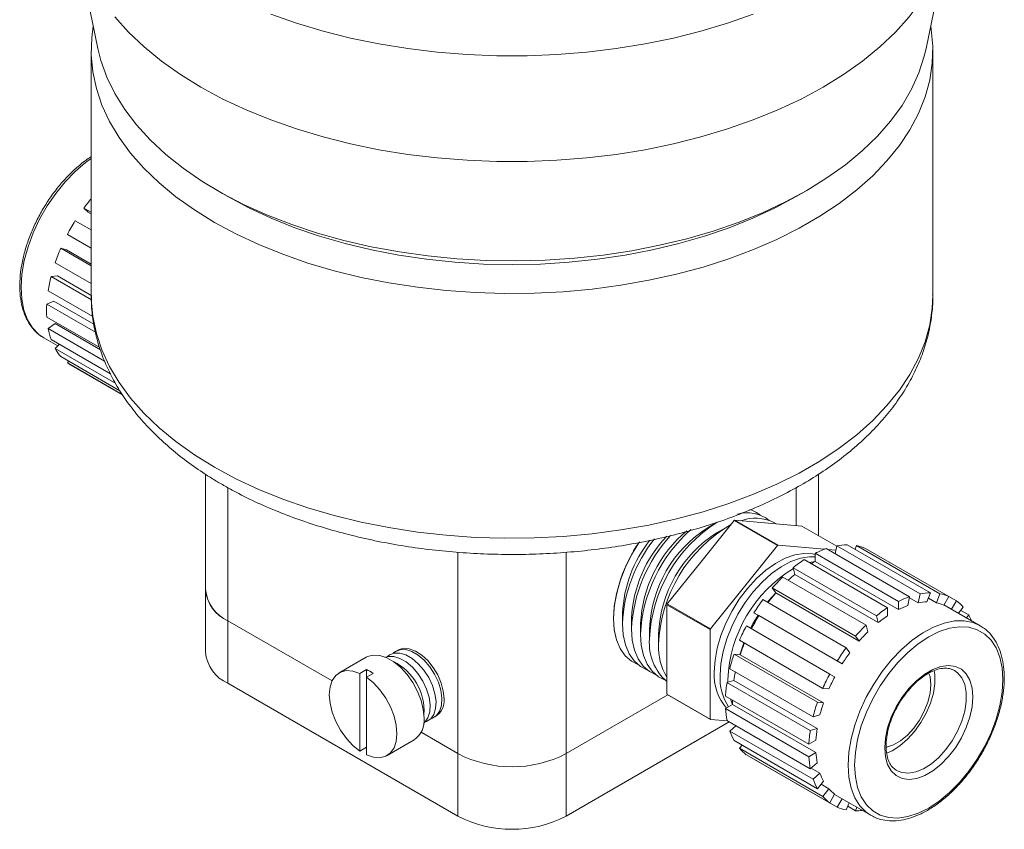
# Model space of a CAD drawing. Header units: inches. Extents: x 0.68 to 7.34, y 1.39 to 10.51.
# Tile 3 of 4: x 4.85 to 6.99, y 5.41 to 7.17. Entities that reach past the tile are written whole.
import ezdxf

# ---------------------------------------------------------------- set-up
doc = ezdxf.new("R2010")
doc.units = ezdxf.units.IN
doc.header["$MEASUREMENT"] = 0

msp = doc.modelspace()

# ---------------------------------------------------------------- linework, layer by layer
at = {"color": 7, "linetype": 'Continuous', "lineweight": 15}
for p, q in [((4.9705, 7.3479), (5.0202, 7.106)), ((6.8242, 7.106), (6.8739, 7.3479)), ((5.0055, 7.1016), (5.0055, 6.5684)), ((6.8389, 6.5684), (6.8389, 7.1016)), ((5.2798, 6.797), (5.3034, 6.7834)), ((6.541, 6.7834), (6.5646, 6.797)), ((4.9897, 6.7585), (5.0055, 6.7493)), ((4.9897, 6.7585), (4.9991, 6.7498)), ((5.0055, 6.7461), (4.9991, 6.7498)), ((5.0055, 6.7112), (4.971, 6.7311)), ((4.9537, 6.701), (5.0055, 6.6711)), ((5.0055, 6.633), (4.9393, 6.6712)), ((4.9515, 6.6674), (4.9393, 6.6712)), ((5.0055, 6.6362), (4.9515, 6.6674)), ((4.9271, 6.6396), (5.0055, 6.5943)), ((4.9323, 6.6106), (4.9181, 6.6092)), ((5.0062, 6.5584), (4.9181, 6.6092)), ((5.0071, 6.5674), (4.9323, 6.6106)), ((4.9118, 6.5782), (5.009, 6.5221)), ((4.9239, 6.5559), (4.9087, 6.5494)), ((5.015, 6.4881), (4.9087, 6.5494)), ((5.0111, 6.5056), (4.9239, 6.5559)), ((4.9087, 6.5211), (5.0242, 6.4545)), ((4.9271, 6.507), (4.9118, 6.4959)), ((5.0257, 6.4501), (4.9271, 6.507)), ((5.0348, 6.4249), (4.9118, 6.4959)), ((4.9023, 6.4758), (4.9328, 6.4582)), ((4.9182, 6.4723), (5.0473, 6.3977)), ((4.9362, 6.4618), (4.9273, 6.4523)), ((5.0591, 6.3762), (4.9273, 6.4523)), ((4.9395, 6.4349), (5.068, 6.3607)), ((4.9563, 6.4252), (4.9539, 6.4216)), ((5.0731, 6.3528), (4.9539, 6.4216)), ((4.9622, 6.4162), (5.0739, 6.3517)), ((5.2547, 6.1789), (5.2547, 5.9274)), ((6.5897, 6.0448), (6.5897, 6.1787)), ((6.3333, 5.9872), (6.4062, 6.0779)), ((6.3689, 6.0744), (6.3493, 6.063)), ((6.4062, 6.0779), (6.5005, 6.0235)), ((6.4076, 6.0787), (6.5019, 6.0243)), ((6.4806, 6.0722), (6.4076, 6.0787)), ((6.5535, 6.0657), (6.4806, 6.0722)), ((6.4974, 6.0707), (6.4928, 6.0734)), ((6.3886, 6.0631), (6.369, 6.0517)), ((6.6294, 6.0219), (6.5535, 6.0657)), ((6.5005, 6.0235), (6.3546, 5.842)), ((6.5019, 6.0243), (6.6026, 6.0153)), ((6.5825, 6.0065), (6.764, 5.9017)), ((6.5825, 5.9887), (6.5825, 6.0065)), ((6.7883, 5.912), (6.6068, 6.0168)), ((6.6107, 6.0146), (6.6276, 6.0131)), ((6.6261, 6.0057), (6.6296, 6.0229)), ((6.6296, 6.0229), (6.8111, 5.9181)), ((6.8338, 5.9204), (6.6523, 6.0252)), ((6.6695, 6.0152), (6.6727, 6.0233)), ((6.6727, 6.0233), (6.8542, 5.9186)), ((6.8736, 5.9126), (6.6921, 6.0173)), ((6.2603, 5.8964), (6.3333, 5.9872)), ((6.7404, 5.8881), (6.5589, 5.9929)), ((6.5696, 5.9867), (6.5825, 5.989)), ((6.5825, 5.9887), (6.764, 5.884)), ((6.5346, 5.9751), (6.7161, 5.8704)), ((6.5386, 5.9603), (6.5346, 5.9751)), ((6.6934, 5.8502), (6.5119, 5.9549)), ((6.5386, 5.9603), (6.7201, 5.8555)), ((5.2547, 5.9274), (5.2547, 5.7914)), ((6.4892, 5.931), (6.6707, 5.8263)), ((6.4969, 5.9201), (6.4892, 5.931)), ((6.4969, 5.9201), (6.6784, 5.8153)), ((6.8338, 5.9204), (6.8261, 5.9006)), ((6.6503, 5.8009), (6.4688, 5.9056)), ((6.764, 5.884), (6.764, 5.9017)), ((6.7883, 5.912), (6.7844, 5.8926)), ((6.7879, 5.9098), (6.8071, 5.8987)), ((6.8071, 5.8987), (6.8111, 5.9181)), ((6.8292, 5.9087), (6.8465, 5.8988)), ((6.8465, 5.8988), (6.8542, 5.9186)), ((6.8736, 5.9126), (6.8628, 5.8937)), ((6.8736, 5.9126), (6.8903, 5.9029)), ((6.8797, 5.8846), (6.8903, 5.9029)), ((6.2596, 5.8946), (6.3539, 5.8402)), ((6.2596, 5.7973), (6.2596, 5.8946)), ((6.3546, 5.842), (6.2603, 5.8964)), ((6.4493, 5.8772), (6.6308, 5.7724)), ((6.4602, 5.8709), (6.4493, 5.8772)), ((6.7404, 5.8881), (6.7404, 5.8704)), ((6.9421, 5.8486), (6.8631, 5.8943)), ((6.9052, 5.8891), (6.8947, 5.876)), ((6.8997, 5.8823), (6.917, 5.8723)), ((5.3035, 5.8594), (5.5302, 5.7285)), ((5.3035, 5.8594), (5.3035, 5.7233)), ((6.1628, 5.8759), (6.1628, 5.8532)), ((6.1824, 5.8646), (6.1824, 5.8419)), ((6.4602, 5.8709), (6.6417, 5.7661)), ((6.7201, 5.8555), (6.7161, 5.8704)), ((6.912, 5.866), (6.917, 5.8723)), ((6.202, 5.8532), (6.202, 5.8306)), ((6.2217, 5.8419), (6.2217, 5.8192)), ((6.3539, 5.8402), (6.3539, 5.6456)), ((6.6142, 5.7435), (6.4327, 5.8483)), ((6.6934, 5.8502), (6.6973, 5.8353)), ((6.2413, 5.8306), (6.2413, 5.8079)), ((6.4177, 5.8172), (6.5992, 5.7124)), ((6.6784, 5.8153), (6.6707, 5.8263)), ((6.2596, 5.7), (6.2596, 5.7973)), ((6.6503, 5.8009), (6.658, 5.7899)), ((5.6048, 5.7803), (5.5459, 5.7463)), ((6.5874, 5.6821), (6.406, 5.7868)), ((6.406, 5.7868), (6.4192, 5.7856)), ((6.4192, 5.7856), (6.6007, 5.6809)), ((6.6417, 5.7661), (6.6308, 5.7724)), ((5.5907, 5.7449), (5.6053, 5.7534)), ((5.6053, 5.7534), (5.6053, 5.7365)), ((6.3966, 5.7552), (6.5781, 5.6505)), ((6.8858, 5.7512), (6.8818, 5.7532)), ((5.5907, 5.7449), (5.5907, 5.5757)), ((5.6053, 5.7365), (5.6199, 5.7449)), ((5.6053, 5.7365), (5.6053, 5.5672)), ((6.3905, 5.7254), (6.4053, 5.7294)), ((6.3924, 5.7259), (6.3923, 5.7311)), ((6.4053, 5.7294), (6.5868, 5.6246)), ((6.6142, 5.7435), (6.625, 5.7373)), ((5.3035, 5.7233), (5.8043, 5.4342)), ((6.572, 5.6207), (6.3905, 5.7254)), ((6.6125, 5.7112), (6.5992, 5.7124)), ((6.04, 5.5703), (6.2617, 5.6982)), ((6.3539, 5.6456), (6.2596, 5.7)), ((6.2603, 5.6991), (6.3546, 5.6446)), ((6.3873, 5.6955), (6.5688, 5.5907)), ((6.3873, 5.6683), (6.4026, 5.6772)), ((6.5688, 5.5635), (6.3873, 5.6683)), ((6.4026, 5.6772), (6.5841, 5.5724)), ((6.5874, 5.6821), (6.6007, 5.6809)), ((6.3546, 5.6446), (6.3918, 5.6413)), ((6.3905, 5.6421), (6.572, 5.5373)), ((6.5929, 5.6544), (6.5781, 5.6505)), ((6.04, 5.4342), (6.3953, 5.6393)), ((6.3966, 5.6193), (6.4097, 5.6309)), ((6.5781, 5.5145), (6.3966, 5.6193)), ((6.572, 5.6207), (6.5868, 5.6246)), ((5.6501, 5.5659), (5.709, 5.5999)), ((5.7242, 5.6166), (5.8043, 5.5703)), ((6.406, 5.5985), (6.5874, 5.4938)), ((6.5841, 5.5996), (6.5688, 5.5907)), ((5.6053, 5.5841), (5.5907, 5.5757)), ((6.4177, 5.5818), (6.4232, 5.5886)), ((6.5992, 5.477), (6.4177, 5.5818)), ((6.7369, 5.5839), (6.7393, 5.5844)), ((5.8043, 5.4342), (5.8043, 5.5703)), ((6.04, 5.5703), (6.04, 5.4342)), ((6.4327, 5.5679), (6.6142, 5.4631)), ((6.6308, 5.4535), (6.4493, 5.5583)), ((6.4493, 5.5583), (6.4493, 5.5583)), ((6.5688, 5.5635), (6.5841, 5.5724)), ((6.5868, 5.5504), (6.572, 5.5373)), ((6.5736, 5.5388), (6.5929, 5.5277)), ((6.7586, 5.5341), (6.76, 5.5332)), ((6.5781, 5.5145), (6.5929, 5.5277)), ((6.6007, 5.5103), (6.5874, 5.4938)), ((6.5953, 5.5035), (6.6125, 5.4935)), ((6.5992, 5.477), (6.6125, 5.4935)), ((6.625, 5.482), (6.6142, 5.4631)), ((6.6247, 5.4814), (6.7038, 5.4358)), ((6.6308, 5.4535), (6.6414, 5.4718)), ((6.6564, 5.4632), (6.6503, 5.4475)), ((6.6707, 5.4457), (6.6534, 5.4557)), ((6.6707, 5.4457), (6.6736, 5.4532))]:
    msp.add_line(p, q, dxfattribs=at)
at = {"color": 8, "linetype": 'Continuous', "lineweight": 15}
for p, q in [((5.3035, 6.1493), (5.3035, 5.8594)), ((6.5409, 6.0668), (6.5409, 6.1492)), ((5.8043, 5.5703), (5.8043, 6.0087)), ((6.04, 6.0088), (6.04, 5.5703))]:
    msp.add_line(p, q, dxfattribs=at)
at = {"color": 7, "linetype": 'Continuous', "lineweight": 15, "flags": 128}
for points in [[(6.8805, 7.413), (6.88, 7.3941), (6.8755, 7.3564), (6.8666, 7.319), (6.8533, 7.282), (6.8356, 7.2456), (6.8137, 7.21), (6.7876, 7.1754), (6.7575, 7.1418), (6.7235, 7.1096), (6.6858, 7.0787), (6.6445, 7.0494), (6.5998, 7.0218)], [(6.5998, 7.0218), (6.552, 6.996), (6.5013, 6.9722), (6.4478, 6.9504), (6.3919, 6.9308), (6.3338, 6.9134), (6.2738, 6.8983), (6.2121, 6.8857), (6.1491, 6.8755), (6.085, 6.8678), (6.0202, 6.8627), (5.9549, 6.8601), (5.8895, 6.8601), (5.8242, 6.8627), (5.7594, 6.8678), (5.6953, 6.8755), (5.6323, 6.8857), (5.5706, 6.8983), (5.5106, 6.9134), (5.4525, 6.9308), (5.3966, 6.9504), (5.3431, 6.9722), (5.2924, 6.996), (5.2446, 7.0218), (5.1999, 7.0494), (5.1586, 7.0787), (5.1209, 7.1096), (5.0869, 7.1418), (5.0568, 7.1754)], [(6.4478, 7.1807), (6.3919, 7.161), (6.3338, 7.1437), (6.2738, 7.1286), (6.2121, 7.116), (6.1491, 7.1058), (6.085, 7.0981), (6.0202, 7.0929), (5.9549, 7.0904), (5.8895, 7.0904), (5.8242, 7.0929), (5.7594, 7.0981), (5.6953, 7.1058), (5.6323, 7.116), (5.5706, 7.1286), (5.5106, 7.1437), (5.4525, 7.161), (5.3966, 7.1807)], [(5.0102, 7.1548), (5.0068, 7.1293), (5.0057, 7.0924), (5.009, 7.0555), (5.0168, 7.0189), (5.029, 6.9826), (5.0456, 6.9469), (5.0664, 6.912), (5.0914, 6.878), (5.1205, 6.8451), (5.1534, 6.8134), (5.1901, 6.7832), (5.2304, 6.7545), (5.274, 6.7274)], [(5.274, 6.7274), (5.3208, 6.7023), (5.3705, 6.679), (5.4229, 6.6578), (5.4778, 6.6388), (5.5348, 6.622), (5.5937, 6.6076), (5.6542, 6.5956), (5.716, 6.586), (5.7788, 6.579), (5.8423, 6.5745), (5.9062, 6.5725), (5.9702, 6.5732), (6.0339, 6.5764), (6.0971, 6.5822), (6.1594, 6.5905), (6.2206, 6.6013), (6.2804, 6.6145), (6.3384, 6.6301), (6.3943, 6.648), (6.448, 6.6682), (6.4991, 6.6904), (6.5474, 6.7146), (6.5926, 6.7407), (6.6346, 6.7686), (6.6731, 6.7981), (6.7079, 6.8291), (6.739, 6.8614), (6.766, 6.8949), (6.7889, 6.9293), (6.8076, 6.9647), (6.822, 7.0007), (6.832, 7.0371), (6.8376, 7.0739), (6.8387, 7.1109), (6.8354, 7.1478), (6.8342, 7.1548)], [(6.5645, 6.797), (6.5176, 6.7718), (6.4677, 6.7485), (6.4151, 6.7273), (6.3601, 6.7084), (6.3028, 6.6917), (6.2437, 6.6774), (6.183, 6.6655), (6.121, 6.6561), (6.058, 6.6493), (5.9943, 6.6451), (5.9302, 6.6434), (5.8661, 6.6444), (5.8023, 6.648), (5.7391, 6.6542), (5.6768, 6.6629), (5.6157, 6.6742), (5.5562, 6.6879), (5.4984, 6.704), (5.4428, 6.7224), (5.3896, 6.743), (5.339, 6.7658), (5.2913, 6.7905), (5.2468, 6.8171), (5.2057, 6.8455), (5.1681, 6.8755), (5.1342, 6.9069), (5.1043, 6.9397), (5.0785, 6.9735), (5.0568, 7.0084), (5.0395, 7.044), (5.0266, 7.0803), (5.0202, 7.106)], [(6.8242, 7.106), (6.8203, 7.0894), (6.8085, 7.053), (6.7923, 7.0172), (6.7717, 6.9822), (6.7469, 6.948), (6.718, 6.915), (6.6852, 6.8832), (6.6485, 6.8529), (6.6082, 6.8241), (6.5645, 6.797)], [(6.5409, 6.7834), (6.4952, 6.7588), (6.4466, 6.7362), (6.3953, 6.7156), (6.3415, 6.6972), (6.2857, 6.6811), (6.228, 6.6673), (6.1687, 6.6559), (6.1082, 6.647), (6.0467, 6.6406), (5.9846, 6.6367), (5.9222, 6.6354), (5.8598, 6.6367), (5.7977, 6.6406), (5.7362, 6.647), (5.6757, 6.6559), (5.6164, 6.6673), (5.5587, 6.6811), (5.5029, 6.6972), (5.4491, 6.7156), (5.3978, 6.7362), (5.3492, 6.7588), (5.3035, 6.7834), (5.3034, 6.7834)], [(6.1997, 6.0312), (6.1986, 6.0296), (6.1825, 6.003), (6.1688, 5.9752), (6.1578, 5.9468), (6.1497, 5.9185), (6.1448, 5.8909), (6.1432, 5.8646), (6.1448, 5.8401), (6.1497, 5.8182), (6.1578, 5.7992), (6.1688, 5.7835), (6.1825, 5.7715), (6.1966, 5.7643)], [(6.3628, 5.7481), (6.3645, 5.7734), (6.3693, 5.8), (6.3772, 5.8273), (6.388, 5.8545), (6.4015, 5.8812), (6.4173, 5.9066), (6.4351, 5.9302), (6.4544, 5.9513), (6.4749, 5.9696), (6.4959, 5.9845), (6.5171, 5.9958), (6.5379, 6.0032), (6.5578, 6.0064), (6.5764, 6.0055), (6.5825, 6.0042)], [(6.3755, 5.7408), (6.3771, 5.7661), (6.3819, 5.7927), (6.3898, 5.82), (6.4007, 5.8473), (6.4141, 5.8739), (6.43, 5.8993), (6.4477, 5.9229), (6.4671, 5.944), (6.4875, 5.9623), (6.5085, 5.9773), (6.5297, 5.9885), (6.5505, 5.9959), (6.5704, 5.9991), (6.5825, 5.999)], [(6.4786, 5.9), (6.4814, 5.9034), (6.4966, 5.9204)], [(6.1966, 5.7643), (6.1824, 5.7716), (6.1687, 5.7835), (6.1577, 5.7992), (6.1497, 5.8182), (6.1448, 5.8402), (6.1431, 5.8646)], [(6.4417, 5.8431), (6.4478, 5.8545), (6.4584, 5.872)], [(6.2162, 5.753), (6.2021, 5.7602), (6.1884, 5.7722), (6.1773, 5.7879), (6.1693, 5.8069), (6.1644, 5.8288), (6.1628, 5.8532)], [(6.2358, 5.7417), (6.2217, 5.7489), (6.208, 5.7609), (6.197, 5.7765), (6.1889, 5.7955), (6.184, 5.8175), (6.1824, 5.8419)], [(6.6685, 5.5449), (6.6702, 5.5193), (6.6751, 5.4962), (6.6831, 5.4759), (6.6942, 5.4589), (6.708, 5.4456), (6.7243, 5.4362), (6.7427, 5.4309), (6.7629, 5.4298), (6.7845, 5.433), (6.807, 5.4403), (6.83, 5.4517), (6.853, 5.4669), (6.8755, 5.4855), (6.8971, 5.5073), (6.9173, 5.5317), (6.9357, 5.5583), (6.952, 5.5865), (6.9658, 5.6157), (6.9769, 5.6455), (6.9849, 5.675), (6.9898, 5.7039), (6.9915, 5.7313), (6.9898, 5.7569), (6.9849, 5.7801), (6.9769, 5.8004), (6.9658, 5.8173), (6.952, 5.8307), (6.9357, 5.8401), (6.9173, 5.8454), (6.8971, 5.8465), (6.8755, 5.8433), (6.853, 5.8359), (6.83, 5.8246), (6.807, 5.8094), (6.7845, 5.7908), (6.7629, 5.769), (6.7427, 5.7446), (6.7243, 5.718), (6.708, 5.6898), (6.6942, 5.6605), (6.6831, 5.6308), (6.6751, 5.6012), (6.6702, 5.5724), (6.6685, 5.5449)], [(6.9421, 5.8486), (6.9442, 5.8474), (6.9484, 5.8445)], [(6.2555, 5.7303), (6.2413, 5.7376), (6.2276, 5.7495), (6.2166, 5.7652), (6.2086, 5.7842), (6.2037, 5.8062), (6.202, 5.8306)], [(5.7455, 5.6464), (5.7487, 5.6474), (5.758, 5.6535), (5.7649, 5.6632), (5.7688, 5.676), (5.7696, 5.6913), (5.7672, 5.7082), (5.7618, 5.7258), (5.7537, 5.7432), (5.7432, 5.7593), (5.731, 5.7734), (5.7177, 5.7848), (5.7041, 5.7926), (5.6908, 5.7967), (5.6786, 5.7966), (5.6681, 5.7925), (5.6633, 5.7887)], [(5.7742, 5.6898), (5.7726, 5.7064), (5.7679, 5.7239), (5.7604, 5.7415), (5.7504, 5.758), (5.7386, 5.7728), (5.7255, 5.7849), (5.7118, 5.7937), (5.6984, 5.7987), (5.6858, 5.7997), (5.6748, 5.7966), (5.6707, 5.794)], [(6.4188, 5.7857), (6.4235, 5.8005), (6.4275, 5.8116)], [(5.7306, 5.6476), (5.729, 5.6662), (5.7242, 5.6858), (5.7165, 5.7057), (5.7062, 5.7249), (5.6937, 5.7425), (5.6797, 5.7578), (5.6646, 5.7702), (5.6492, 5.7791), (5.6342, 5.7841), (5.6201, 5.785), (5.6076, 5.7818), (5.6048, 5.7803)], [(5.7299, 5.6365), (5.7322, 5.6385), (5.739, 5.6482), (5.7429, 5.6611), (5.7437, 5.6764), (5.7414, 5.6933), (5.736, 5.7109), (5.7278, 5.7282), (5.7173, 5.7444), (5.7051, 5.7585), (5.6918, 5.7698), (5.6782, 5.7777), (5.6649, 5.7817), (5.6527, 5.7817), (5.647, 5.7801)], [(5.7326, 5.6389), (5.7358, 5.6399), (5.7451, 5.646), (5.7519, 5.6557), (5.7559, 5.6686), (5.7567, 5.6838), (5.7543, 5.7007), (5.7489, 5.7183), (5.7407, 5.7357), (5.7303, 5.7519), (5.7181, 5.766), (5.7048, 5.7773), (5.6911, 5.7852), (5.6778, 5.7892), (5.6656, 5.7892), (5.6552, 5.7851), (5.6504, 5.7812)], [(5.5907, 5.7449), (5.5756, 5.75), (5.5614, 5.751), (5.5489, 5.7478), (5.5385, 5.7406), (5.5307, 5.7296), (5.526, 5.7154), (5.5243, 5.6986), (5.526, 5.6799), (5.5307, 5.6602), (5.5385, 5.6403), (5.5489, 5.621), (5.5614, 5.6034), (5.5756, 5.588), (5.5907, 5.5757)], [(6.734, 5.5827), (6.7356, 5.604), (6.7404, 5.6265), (6.7483, 5.6494), (6.759, 5.6719), (6.7721, 5.6932), (6.7872, 5.7127), (6.8037, 5.7296), (6.8211, 5.7435), (6.8389, 5.7537), (6.8563, 5.76), (6.8728, 5.7621), (6.8879, 5.7601), (6.901, 5.7538), (6.9117, 5.7437), (6.9196, 5.7299), (6.9244, 5.713), (6.9261, 5.6936), (6.9244, 5.6723), (6.9196, 5.6498), (6.9117, 5.6269), (6.901, 5.6044), (6.8879, 5.583), (6.8728, 5.5636), (6.8563, 5.5466), (6.8389, 5.5328), (6.8211, 5.5226), (6.8037, 5.5163), (6.7872, 5.5141), (6.7721, 5.5162), (6.759, 5.5224), (6.7483, 5.5326), (6.7404, 5.5464), (6.7356, 5.5633), (6.734, 5.5827)], [(6.842, 5.7513), (6.8432, 5.7426), (6.8432, 5.723), (6.84, 5.702), (6.8337, 5.6803), (6.8245, 5.6585), (6.8128, 5.6377), (6.7991, 5.6184), (6.7837, 5.6014), (6.7672, 5.5873), (6.7503, 5.5766), (6.7383, 5.5713)], [(5.6053, 5.5672), (5.6204, 5.5621), (5.6346, 5.5611), (5.6471, 5.5643), (5.6575, 5.5716), (5.6652, 5.5825), (5.67, 5.5967), (5.6716, 5.6136), (5.67, 5.6322), (5.6652, 5.652), (5.6575, 5.6719), (5.6471, 5.6911), (5.6346, 5.7088), (5.6204, 5.7241), (5.6053, 5.7365)], [(6.8312, 5.7435), (6.8328, 5.7374), (6.8344, 5.7207), (6.8328, 5.702), (6.828, 5.6824), (6.8203, 5.6625), (6.81, 5.6434), (6.7975, 5.6257), (6.7835, 5.6104), (6.7684, 5.598), (6.753, 5.5891), (6.7379, 5.5841), (6.7365, 5.5838)], [(6.4024, 5.677), (6.3988, 5.6866), (6.3979, 5.6894)]]:
    msp.add_lwpolyline(points, dxfattribs=at)
at = {"color": 8, "linetype": 'Continuous', "lineweight": 15, "flags": 128}
for points in [[(5.0055, 6.8667), (4.9935, 6.858), (4.9706, 6.8384), (4.9488, 6.8158), (4.9283, 6.7906), (4.9097, 6.7633), (4.8932, 6.7344), (4.8792, 6.7045), (4.868, 6.6742), (4.8598, 6.644), (4.8548, 6.6145), (4.8529, 6.5864), (4.8544, 6.5602), (4.8591, 6.5363), (4.867, 6.5152), (4.8778, 6.4974), (4.8915, 6.4833), (4.9023, 6.4758)], [(5.0055, 6.5684), (5.0057, 6.5592), (5.009, 6.5223), (5.0168, 6.4856), (5.029, 6.4494), (5.0456, 6.4137), (5.0664, 6.3788), (5.0914, 6.3448), (5.1205, 6.3119), (5.1534, 6.2802), (5.1901, 6.25), (5.2304, 6.2213), (5.274, 6.1942)], [(5.274, 6.1942), (5.3208, 6.1691), (5.3705, 6.1458), (5.4229, 6.1246), (5.4778, 6.1056), (5.5348, 6.0888), (5.5937, 6.0744), (5.6542, 6.0624), (5.716, 6.0528), (5.7788, 6.0458), (5.8423, 6.0413), (5.9062, 6.0393), (5.9702, 6.04), (6.0339, 6.0432), (6.0971, 6.049), (6.1594, 6.0573), (6.2206, 6.0681), (6.2804, 6.0813), (6.3384, 6.0969), (6.3943, 6.1148), (6.448, 6.135), (6.4991, 6.1572), (6.5474, 6.1814), (6.5926, 6.2075), (6.6346, 6.2354), (6.6731, 6.2649), (6.7079, 6.2959), (6.739, 6.3282), (6.766, 6.3617), (6.7889, 6.3961), (6.8076, 6.4315), (6.822, 6.4675), (6.832, 6.5039), (6.8376, 6.5407), (6.8389, 6.5684)], [(6.6544, 5.5449), (6.656, 5.573), (6.6609, 5.6023), (6.669, 5.6325), (6.68, 5.6628), (6.6938, 5.6928), (6.7102, 5.7217), (6.7287, 5.7492), (6.7491, 5.7745), (6.7709, 5.7972), (6.7937, 5.817), (6.8171, 5.8333), (6.8406, 5.8459), (6.8637, 5.8546), (6.8861, 5.8591), (6.9072, 5.8594), (6.9267, 5.8555), (6.9421, 5.8486)], [(6.76, 5.5332), (6.7713, 5.5287), (6.786, 5.5274), (6.802, 5.5303), (6.8187, 5.5371), (6.8356, 5.5478), (6.852, 5.5619), (6.8674, 5.5789), (6.8812, 5.5982), (6.8929, 5.6191), (6.902, 5.6408), (6.9083, 5.6626), (6.9115, 5.6836), (6.9115, 5.7031), (6.9083, 5.7205), (6.902, 5.735), (6.8929, 5.7461), (6.8858, 5.7512)], [(6.7047, 5.4353), (6.6938, 5.4426), (6.68, 5.4566), (6.669, 5.4742), (6.6609, 5.4951), (6.656, 5.5188), (6.6544, 5.5449)]]:
    msp.add_lwpolyline(points, dxfattribs=at)
at = {"color": 7, "linetype": 'Continuous', "lineweight": 15}
for centre, radius, start, end in [((5.3298, 6.5072), 0.4229, 140.0707, 143.5411), ((5.3518, 6.4915), 0.4499, 147.8207, 152.239), ((5.3245, 6.5038), 0.4199, 156.5125, 161.1387), ((5.2497, 6.5254), 0.342, 165.8187, 171.1237), ((5.153, 6.5355), 0.2447, 176.7284, 183.3611), ((5.0681, 6.5253), 0.159, 190.6375, 199.4797), ((5.0185, 6.5036), 0.1047, 209.3371, 221.0222), ((5.0057, 6.4915), 0.087, 233.4701, 239.9975), ((6.4338, 6.0149), 0.0799, 52.4685, 104.8184), ((6.4184, 6.0353), 0.0702, 50.7036, 72.336), ((6.5393, 5.806), 0.3179, 122.4003, 177.6051), ((6.5199, 5.8827), 0.226, 119.7948, 120.1998), ((6.452, 5.993), 0.0901, 63.1098, 110.2313), ((6.528, 5.8139), 0.3264, 131.5423, 177.0734), ((6.4842, 5.839), 0.2825, 129.9139, 177.1013), ((6.4965, 5.8306), 0.2751, 122.3535, 177.6519), ((6.5557, 5.7958), 0.3147, 120.0473, 177.803), ((6.5162, 5.8193), 0.2751, 122.3535, 177.6519), ((6.4611, 5.8495), 0.3184, 145.3745, 177.2932), ((6.4844, 5.8375), 0.3221, 141.5182, 177.1952), ((6.4429, 5.8617), 0.2805, 141.7404, 177.1035), ((6.5066, 5.8257), 0.3246, 137.3794, 177.1391), ((6.4647, 5.85), 0.2827, 136.6392, 177.0495), ((6.6142, 5.8282), 0.226, 119.7948, 120.1998), ((6.6724, 5.8289), 0.199, 109.232, 116.8442), ((6.6534, 5.8977), 0.1275, 90.5288, 100.7754), ((6.6556, 5.9336), 0.0913, 66.4395, 79.2398), ((6.7198, 5.7468), 0.294, 123.1696, 129.038), ((6.6759, 5.8007), 0.2099, 116.4153, 119.0658), ((6.6886, 5.7195), 0.2965, 121.165, 177.7631), ((6.7803, 5.678), 0.3857, 134.1013, 138.9978), ((6.7303, 5.7214), 0.3063, 128.7485, 132.3213), ((5.338, 5.9357), 0.0837, 185.6534, 245.6668), ((5.336, 5.9342), 0.0816, 184.7822, 246.5379), ((6.7844, 5.6681), 0.3823, 138.7696, 142.8053), ((6.8349, 5.7929), 0.1275, 90.5288, 100.7754), ((6.8239, 5.6421), 0.4423, 143.4185, 147.8876), ((6.8539, 5.7241), 0.199, 109.232, 116.8442), ((6.8281, 5.7838), 0.1169, 90.9769, 100.3273), ((6.8301, 5.8167), 0.0837, 66.9987, 78.6807), ((6.8371, 5.8288), 0.0913, 66.4395, 79.2398), ((6.836, 5.8294), 0.0914, 40.7505, 53.5497), ((6.6219, 5.7551), 0.3882, 158.6531, 158.9353), ((6.9013, 5.642), 0.294, 123.1696, 129.038), ((6.8455, 5.7207), 0.1825, 109.5652, 116.5111), ((6.8087, 5.6504), 0.4124, 147.6838, 152.3162), ((6.8889, 5.6454), 0.2695, 123.4265, 128.7812), ((6.81, 5.8116), 0.1231, 22.8839, 29.5613), ((6.7162, 5.7007), 0.3882, 158.6531, 158.9353), ((6.8236, 5.6414), 0.4423, 152.1124, 156.5814), ((6.9617, 5.5732), 0.3857, 134.1013, 138.9978), ((6.9443, 5.5824), 0.3536, 134.3156, 138.7834), ((6.3311, 5.8105), 0.1098, 175.4421, 229.3613), ((5.336, 5.7982), 0.0816, 184.7822, 246.5379), ((6.3683, 5.8022), 0.1271, 177.4362, 210.9369), ((6.7824, 5.6622), 0.3836, 157.2004, 161.2236), ((7.0054, 5.5373), 0.4423, 143.4185, 147.8876), ((5.6104, 5.6632), 0.1202, 356.4508, 63.5438), ((6.7706, 5.6613), 0.3857, 161.0018, 165.8979), ((6.9844, 5.5494), 0.4055, 143.6142, 147.6919), ((5.5638, 5.6645), 0.0981, 55.0675, 64.9379), ((6.471, 5.7406), 0.1084, 176.0611, 221.0661), ((6.7081, 5.6828), 0.3064, 167.677, 171.2501), ((6.4929, 5.7351), 0.1176, 177.2449, 212.4788), ((7.0051, 5.5366), 0.4423, 152.1124, 156.5814), ((6.9841, 5.5488), 0.4055, 152.308, 156.3857), ((6.6809, 5.6792), 0.294, 170.9606, 176.8282), ((5.7349, 5.6848), 0.0395, 298.5214, 7.189), ((6.3389, 5.7551), 0.0965, 214.7449, 215.4588), ((6.6122, 5.6903), 0.21, 180.9298, 183.5815), ((6.5861, 5.6792), 0.1991, 183.1526, 190.7634), ((6.9521, 5.5565), 0.3857, 161.0018, 165.8979), ((6.9355, 5.567), 0.3536, 161.2162, 165.6836), ((5.679, 5.6422), 0.0518, 305.3259, 5.9863), ((6.4332, 5.7006), 0.0965, 214.7449, 215.4588), ((6.517, 5.6613), 0.1275, 199.2184, 209.4632), ((6.8623, 5.5745), 0.294, 170.9606, 176.8282), ((6.8532, 5.5835), 0.2696, 171.2174, 176.5714), ((6.4869, 5.6414), 0.0914, 220.7505, 233.5498), ((5.9222, 5.7965), 0.2551, 242.4805, 297.5195), ((6.7675, 5.5745), 0.1991, 183.1526, 190.7634), ((6.7663, 5.5835), 0.1825, 183.4856, 190.4303), ((6.6985, 5.5565), 0.1275, 199.2184, 209.4632), ((6.703, 5.567), 0.1169, 199.6664, 209.0152), ((6.6754, 5.5488), 0.0837, 221.3097, 232.9906), ((6.6684, 5.5366), 0.0914, 220.7505, 233.5498), ((6.6673, 5.5373), 0.0913, 246.4393, 259.2401), ((5.9222, 5.6604), 0.2551, 242.4805, 297.5195), ((6.6698, 5.5687), 0.1231, 270.4309, 277.1218)]:
    msp.add_arc(centre, radius, start, end, dxfattribs=at)
for points, knots in [([(5.0055, 6.8705), (5.0052, 6.8703), (4.9975, 6.8658), (4.9826, 6.8541), (4.9612, 6.8353), (4.941, 6.8136), (4.922, 6.7898), (4.9048, 6.7641), (4.8895, 6.7372), (4.8763, 6.7093), (4.8656, 6.6809), (4.8575, 6.6526), (4.8522, 6.6247), (4.8497, 6.5978), (4.8501, 6.5721), (4.8536, 6.5483), (4.86, 6.5267), (4.8693, 6.5076), (4.8814, 6.4919), (4.8927, 6.4812), (4.9007, 6.4771), (4.9029, 6.476)], [0, 0, 0, 0, 0.002415, 0.059906, 0.117356, 0.174745, 0.232082, 0.289383, 0.346671, 0.40397, 0.461296, 0.518676, 0.576132, 0.633687, 0.691348, 0.749092, 0.806793, 0.864224, 0.921075, 0.977129, 1, 1, 1, 1]), ([(5.0059, 6.568), (5.006, 6.5589), (5.0061, 6.5372), (5.0109, 6.5029), (5.0197, 6.4654), (5.0325, 6.4285), (5.0491, 6.3922), (5.0697, 6.3567), (5.094, 6.3221), (5.1221, 6.2886), (5.1539, 6.2563), (5.1891, 6.2254), (5.2278, 6.1961), (5.2623, 6.1732), (5.2841, 6.1603), (5.2913, 6.1561)], [0, 0, 0, 0, 0.056076, 0.134875, 0.213795, 0.293169, 0.37327, 0.45429, 0.536318, 0.619336, 0.703236, 0.787848, 0.872977, 0.958436, 1, 1, 1, 1]), ([(5.2913, 6.1561), (5.2993, 6.1516), (5.3223, 6.1386), (5.3624, 6.1186), (5.4122, 6.0969), (5.4642, 6.0774), (5.5181, 6.0601), (5.5737, 6.045), (5.6307, 6.0322), (5.689, 6.0217), (5.7482, 6.0136), (5.8082, 6.0079), (5.8686, 6.0046), (5.9293, 6.0036), (5.9899, 6.0051), (6.0502, 6.009), (6.11, 6.0153), (6.1691, 6.024), (6.2271, 6.035), (6.2838, 6.0483), (6.339, 6.0639), (6.3925, 6.0817), (6.444, 6.1018), (6.4933, 6.1239), (6.5402, 6.1482), (6.5845, 6.1745), (6.6259, 6.2027), (6.6643, 6.2328), (6.6993, 6.2646), (6.7308, 6.298), (6.7585, 6.3328), (6.7823, 6.3688), (6.802, 6.4057), (6.8176, 6.4434), (6.8291, 6.4815), (6.8361, 6.5198), (6.8392, 6.5492), (6.8386, 6.5657), (6.8384, 6.5694)], [0, 0, 0, 0, 0.015479, 0.044533, 0.073559, 0.102555, 0.131515, 0.160435, 0.18932, 0.218171, 0.246996, 0.275799, 0.304589, 0.333371, 0.362154, 0.390942, 0.419742, 0.448562, 0.477409, 0.50629, 0.535212, 0.56418, 0.593198, 0.622271, 0.651394, 0.680562, 0.709758, 0.738945, 0.768078, 0.797094, 0.825923, 0.854487, 0.882724, 0.910593, 0.938091, 0.965259, 0.99217, 1, 1, 1, 1]), ([(6.705, 5.4357), (6.7072, 5.4343), (6.7148, 5.4296), (6.7296, 5.4254), (6.7489, 5.4231), (6.7695, 5.4247), (6.791, 5.4299), (6.8131, 5.4388), (6.8354, 5.4511), (6.8575, 5.4666), (6.879, 5.4852), (6.8995, 5.5063), (6.9187, 5.5297), (6.9363, 5.555), (6.9521, 5.5818), (6.9656, 5.6095), (6.9768, 5.6378), (6.9855, 5.6662), (6.9914, 5.6942), (6.9944, 5.7214), (6.9946, 5.7473), (6.9917, 5.7715), (6.9859, 5.7936), (6.9772, 5.8132), (6.9656, 5.8296), (6.9559, 5.8398), (6.9496, 5.8435), (6.9488, 5.844)], [0, 0, 0, 0, 0.017483, 0.058505, 0.099613, 0.141155, 0.183228, 0.225711, 0.268413, 0.311181, 0.353924, 0.396623, 0.439281, 0.48191, 0.524525, 0.567145, 0.609783, 0.652457, 0.695184, 0.737982, 0.780859, 0.823803, 0.866743, 0.909522, 0.951916, 0.993734, 1, 1, 1, 1]), ([(6.7628, 5.6748), (6.763, 5.6752), (6.7666, 5.6823), (6.7755, 5.6952), (6.7891, 5.7125), (6.804, 5.7274), (6.8194, 5.7396), (6.8348, 5.7487), (6.8497, 5.7544), (6.8633, 5.7566), (6.8744, 5.7561), (6.88, 5.7536), (6.8823, 5.7526)], [0, 0, 0, 0, 0.0074826, 0.1225072, 0.237436, 0.3520843, 0.4663016, 0.5799868, 0.6932104, 0.8063715, 0.9205349, 1, 1, 1, 1]), ([(6.7369, 5.5868), (6.737, 5.5899), (6.7372, 5.599), (6.7396, 5.6154), (6.745, 5.6357), (6.7526, 5.6558), (6.7595, 5.6686), (6.7628, 5.6748)], [0, 0, 0, 0, 0.1164308, 0.3400007, 0.5643359, 0.7892855, 1, 1, 1, 1]), ([(6.7588, 5.534), (6.7558, 5.5363), (6.75, 5.5407), (6.7433, 5.5515), (6.7387, 5.565), (6.737, 5.5775), (6.7369, 5.5851), (6.7369, 5.5868)], [0, 0, 0, 0, 0.240992, 0.464676, 0.702452, 0.934349, 1, 1, 1, 1])]:
    msp.add_open_spline(points, degree=3, knots=knots, dxfattribs=at)

doc.saveas('drawing.dxf')
